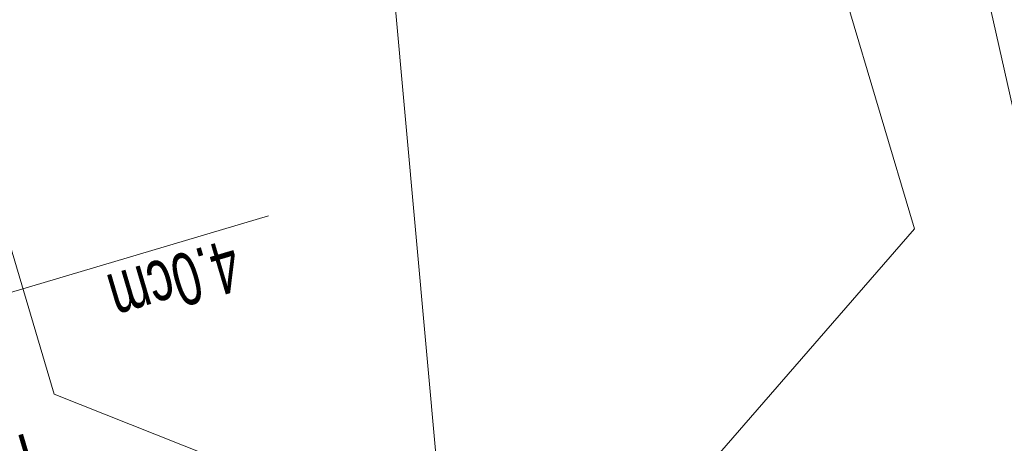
# Model space of a CAD drawing. Header units: metres. Extents: x 7437403 to 7437771, y 5556473 to 5556945.
# Tile 15 of 23: x 7437458.08 to 7437460.91, y 5556909.82 to 5556911.04. Entities that reach past the tile are written whole.
import ezdxf
from ezdxf.enums import TextEntityAlignment as Align

# ---------------------------------------------------------------- set-up
doc = ezdxf.new("R2010")
doc.units = ezdxf.units.M
doc.header["$MEASUREMENT"] = 0
doc.layers.add('3_opisy', color=7, linetype='Continuous', lineweight=0)
doc.styles.add('Style-Arial', font='arial.ttf')

msp = doc.modelspace()

# ---------------------------------------------------------------- linework, layer by layer
at = {"layer": '3_opisy', "color": 7, "linetype": 'Continuous', "lineweight": 0}
for p, q in [((7437460.6529, 5556910.44), (7437459.9262, 5556912.8917)), ((7437458.1814, 5556909.9645), (7437457.7505, 5556911.4183)), ((7437455.9215, 5556909.6246), (7437458.7968, 5556910.4768)), ((7437458.7525, 5556909.738), (7437458.1814, 5556909.9645))]:
    msp.add_line(p, q, dxfattribs=at)
at = {"layer": '3_opisy', "color": 7}
for p, q in [((7437459.0366, 5556912.4688), (7437459.3488, 5556909.0014)), ((7437460.7078, 5556911.807), (7437461.1168, 5556909.977))]:
    msp.add_line(p, q, dxfattribs=at)
at = {"layer": '3_opisy', "color": 7, "linetype": 'Continuous', "lineweight": 0, "flags": 128}
msp.add_lwpolyline([(7437460.2971, 5556909.1071), (7437460.0933, 5556909.7948), (7437460.6529, 5556910.44)], dxfattribs=at)

# ---------------------------------------------------------------- texts
at = {"layer": '3_opisy', "color": 7, "linetype": 'Continuous', "lineweight": 0, "style": 'Style-Arial', "width": 0.666667}
msp.add_text('4.0cm', height=0.15, rotation=196.5094, dxfattribs=at).set_placement((7437458.7321, 5556910.2684), align=Align.TOP_LEFT)
at = {"layer": '3_opisy', "color": 7, "linetype": 'Continuous', "lineweight": 0, "insert": (7437458.1954, 5556909.5389), "char_height": 0.13122, "attachment_point": 1, "rotation": 196.5094, "line_spacing_factor": 0.9, "style": 'Style-Arial'}
msp.add_mtext('\\pt1.9683;\\H1x;\\W0.85;Konstrukcja uzupełnienia nawierzchni jezdni\\Pna wyłukowaniu DG i DW', dxfattribs=at)

doc.saveas('drawing.dxf')
